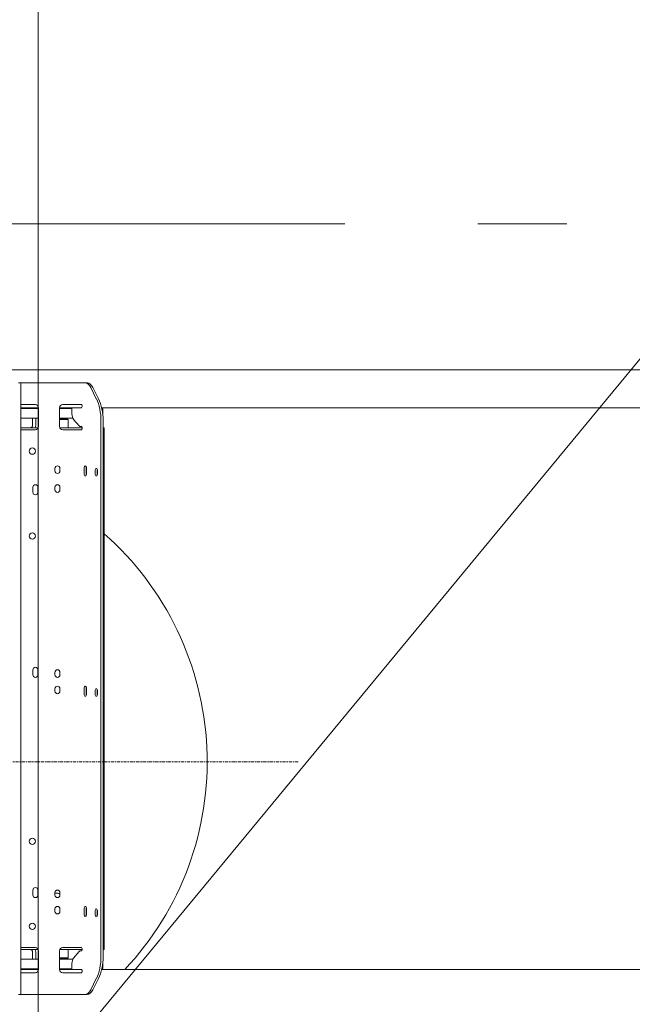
# Model space of a CAD drawing. Header units: millimetres. Extents: x -70269 to 35056, y -51814 to 48966.
# Tile 147 of 220: x -36891 to -35917, y 31540 to 33105. Entities that reach past the tile are written whole.
import ezdxf

# ---------------------------------------------------------------- set-up
doc = ezdxf.new("R2010")
doc.units = ezdxf.units.MM
doc.linetypes.add('DASHDOT', pattern=[1, 0.5, -0.25, 0, -0.25])
doc.linetypes.add('Przerywana podwójnie', pattern=[109.361107, 52.916665, -21.166666, 14.111111, -21.166666])
for name, color, linetype, lineweight, true_color in [('00 - nowa technologia myjni_Nr_pióra__95', 7, 'Continuous', 20, 0x7c7c7c), ('410-K Osie główne_Nr_pióra__95', 7, 'Continuous', 20, 0x7c7c7c), ('Nowe_Drzwi Archicad_Nr_pióra__95', 7, 'Continuous', 20, 0x7c7c7c)]:
    doc.layers.add(name, color=color, linetype=linetype, lineweight=lineweight, true_color=true_color)
doc.layers.add('Nowe_Drzwi Archicad', color=7, linetype='Continuous')
doc.layers.add('XREF', color=8, linetype='Continuous', lineweight=9)

# ---------------------------------------------------------------- blocks, each defined once
blk = doc.blocks.new('Drzwi garażowe_ segmentowe[5]_1')
at = {"layer": 'Nowe_Drzwi Archicad_Nr_pióra__95', "color": 8, "linetype": 'Continuous', "lineweight": 20, "true_color": 0x7c7c7c}
for p, q in [((159.88, 2596.65), (159.88, 3006.64)), ((498.88, 3006.64), (159.88, 2596.65))]:
    blk.add_line(p, q, dxfattribs=at)
blk = doc.blocks.new('parter 2025.10.15')
at = {"layer": '00 - nowa technologia myjni_Nr_pióra__95', "color": 8, "linetype": 'Continuous', "lineweight": 5}
for p, q in [((89.52, 2710.58), (324.47, 2710.58)), ((157.17, 2708.53), (156.77, 2708.53)), ((157.57, 2708.53), (157.17, 2708.53)), ((157.17, 2706.03), (157.17, 2708.53)), ((157.57, 2708.53), (166.31, 2708.53)), ((166.65, 2708.53), (166.31, 2708.53)), ((166.65, 2708.53), (167.37, 2708.53)), ((167.72, 2708.53), (167.37, 2708.53)), ((169.15, 2705.99), (168.25, 2707.79)), ((169.5, 2705.99), (168.6, 2707.79)), ((157.17, 2706.03), (157.17, 2613.83)), ((157.17, 2705.08), (157.57, 2705.08)), ((157.17, 2704.58), (159.97, 2704.58)), ((157.17, 2704.43), (158.75, 2704.43)), ((157.57, 2705.08), (159.47, 2705.08)), ((158.75, 2704.43), (159.97, 2704.43)), ((159.97, 2701.58), (159.97, 2704.58)), ((163.31, 2704.58), (165.73, 2704.58)), ((163.31, 2704.58), (163.31, 2701.58)), ((163.31, 2704.43), (165.27, 2704.43)), ((166.31, 2705.08), (163.81, 2705.08)), ((166.8, 2704.58), (165.27, 2704.58)), ((165.27, 2703.6), (165.27, 2704.58)), ((166.31, 2705.08), (166.65, 2705.08)), ((166.65, 2705.08), (166.8, 2705.08)), ((166.9, 2704.88), (166.9, 2704.78)), ((170, 2704.58), (317.47, 2704.58)), ((170.03, 2704.43), (170.07, 2704.43)), ((170.17, 2703.58), (170.17, 2704.33)), ((157.17, 2702.93), (158.75, 2702.93)), ((158.75, 2702.93), (159.97, 2702.93)), ((159.02, 2701.82), (159.02, 2702.93)), ((159.52, 2702.93), (159.52, 2701.82)), ((163.31, 2702.93), (165.4, 2702.93)), ((163.42, 2702.93), (163.31, 2702.93)), ((163.43, 2702.91), (163.31, 2702.91)), ((163.43, 2702.75), (163.31, 2702.75)), ((163.31, 2702.73), (164.62, 2702.73)), ((163.31, 2702.68), (164.67, 2702.68)), ((164.5, 2702.93), (163.42, 2702.93)), ((164.52, 2702.91), (163.43, 2702.91)), ((164.52, 2702.75), (163.43, 2702.75)), ((164.5, 2702.93), (164.52, 2702.91)), ((164.5, 2702.73), (164.52, 2702.75)), ((164.52, 2702.91), (164.52, 2702.75)), ((164.62, 2702.73), (164.67, 2702.68)), ((164.67, 2701.38), (164.67, 2702.68)), ((165.52, 2702.73), (166.4, 2701.71)), ((169.89, 2702.45), (169.89, 2617.4)), ((170.23, 2702.45), (170.23, 2617.4)), ((157.17, 2701.38), (159.93, 2701.38)), ((157.17, 2701.08), (157.57, 2701.08)), ((157.57, 2701.08), (159.47, 2701.08)), ((163.35, 2701.38), (166.9, 2701.38)), ((163.81, 2701.08), (166.31, 2701.08)), ((166.31, 2701.08), (166.65, 2701.08)), ((166.65, 2701.58), (166.8, 2701.58)), ((166.65, 2701.08), (166.8, 2701.08)), ((166.9, 2701.38), (166.9, 2701.28)), ((170.23, 2701.38), (170.42, 2701.38)), ((170.23, 2700.88), (170.42, 2700.88)), ((170.42, 2700.88), (170.42, 2701.38)), ((170.42, 2700.68), (170.42, 2700.88)), ((170.42, 2698.88), (170.42, 2700.68)), ((170.23, 2697.88), (170.42, 2697.88)), ((170.42, 2697.88), (170.42, 2698.88)), ((170.42, 2697.68), (170.42, 2697.88)), ((170.42, 2622.18), (170.42, 2697.68)), ((162.57, 2694.53), (162.57, 2694.93)), ((163.37, 2694.53), (163.37, 2694.93)), ((167.19, 2694.13), (167.19, 2694.93)), ((167.53, 2694.13), (167.53, 2694.93)), ((167.59, 2694.13), (167.59, 2694.93)), ((168.94, 2694.13), (168.94, 2694.53)), ((169.28, 2694.13), (169.28, 2694.53)), ((169.34, 2694.13), (169.34, 2694.53)), ((170.42, 2695.68), (170.42, 2693.58)), ((159.07, 2691.13), (159.07, 2691.93)), ((159.87, 2691.13), (159.87, 2691.93)), ((162.57, 2691.53), (162.57, 2691.93)), ((163.37, 2691.53), (163.37, 2691.93)), ((159.07, 2662.13), (159.07, 2662.93)), ((159.87, 2662.13), (159.87, 2662.93)), ((162.57, 2662.13), (162.57, 2662.53)), ((163.37, 2662.13), (163.37, 2662.53)), ((162.57, 2659.53), (162.57, 2659.93)), ((163.37, 2659.53), (163.37, 2659.93)), ((167.19, 2659.13), (167.19, 2659.93)), ((167.53, 2659.13), (167.53, 2659.93)), ((167.59, 2659.13), (167.59, 2659.93)), ((168.94, 2659.13), (168.94, 2659.53)), ((169.28, 2659.13), (169.28, 2659.53)), ((169.34, 2659.13), (169.34, 2659.53)), ((159.07, 2627.13), (159.07, 2627.93)), ((159.87, 2627.13), (159.87, 2627.93)), ((162.57, 2627.13), (162.57, 2627.53)), ((163.02, 2627.43), (162.57, 2627.43)), ((162.97, 2627.93), (162.97, 2627.93)), ((163.37, 2627.13), (163.37, 2627.53)), ((170.42, 2624.18), (170.42, 2626.28)), ((162.57, 2624.53), (162.57, 2624.93)), ((163.37, 2624.53), (163.37, 2624.93)), ((167.19, 2624.13), (167.19, 2624.93)), ((167.53, 2624.13), (167.53, 2624.93)), ((167.59, 2624.13), (167.59, 2624.93)), ((168.94, 2624.13), (168.94, 2624.53)), ((169.28, 2624.13), (169.28, 2624.53)), ((169.34, 2624.13), (169.34, 2624.53)), ((170.23, 2621.98), (170.42, 2621.98)), ((170.42, 2621.98), (170.42, 2622.18)), ((170.42, 2620.98), (170.42, 2621.98)), ((170.42, 2620.98), (170.42, 2619.18)), ((170.42, 2618.98), (170.42, 2619.18)), ((157.17, 2618.78), (157.57, 2618.78)), ((159.93, 2618.48), (157.17, 2618.48)), ((157.57, 2618.78), (159.47, 2618.78)), ((159.02, 2618.04), (159.02, 2616.93)), ((159.52, 2616.93), (159.52, 2618.04)), ((159.97, 2615.28), (159.97, 2618.28)), ((163.31, 2618.28), (163.31, 2615.28)), ((166.9, 2618.48), (163.35, 2618.48)), ((164.67, 2618.48), (163.35, 2618.48)), ((166.31, 2618.78), (163.81, 2618.78)), ((164.67, 2618.48), (164.67, 2617.18)), ((166.4, 2618.14), (165.52, 2617.12)), ((166.31, 2618.78), (166.65, 2618.78)), ((166.65, 2618.78), (166.8, 2618.78)), ((166.8, 2618.28), (166.65, 2618.28)), ((166.9, 2618.48), (166.9, 2618.58)), ((170.23, 2618.98), (170.42, 2618.98)), ((170.23, 2618.98), (170.42, 2618.98)), ((170.23, 2618.48), (170.42, 2618.48)), ((170.42, 2618.98), (170.42, 2618.48)), ((159.97, 2616.93), (157.17, 2616.93)), ((164.67, 2617.18), (163.31, 2617.18)), ((164.62, 2617.13), (163.31, 2617.13)), ((163.31, 2617.13), (164.5, 2617.13)), ((163.31, 2617.11), (164.52, 2617.11)), ((163.31, 2616.95), (164.52, 2616.95)), ((165.4, 2616.93), (163.31, 2616.93)), ((164.5, 2617.13), (164.52, 2617.11)), ((164.5, 2616.93), (164.52, 2616.95)), ((164.52, 2616.95), (164.52, 2617.11)), ((164.62, 2617.13), (164.67, 2617.18)), ((165.27, 2615.28), (165.27, 2616.25)), ((170.17, 2616.27), (170.17, 2615.53)), ((159.97, 2615.43), (157.17, 2615.43)), ((157.17, 2615.28), (159.97, 2615.28)), ((157.17, 2614.78), (157.57, 2614.78)), ((157.57, 2614.78), (159.47, 2614.78)), ((165.27, 2615.43), (163.31, 2615.43)), ((163.31, 2615.28), (166.8, 2615.28)), ((163.81, 2614.78), (166.31, 2614.78)), ((165.73, 2615.28), (166.8, 2615.28)), ((166.31, 2614.78), (166.65, 2614.78)), ((166.65, 2614.78), (166.8, 2614.78)), ((166.9, 2614.98), (166.9, 2615.08)), ((170, 2615.28), (317.47, 2615.28)), ((170.07, 2615.43), (170.03, 2615.43)), ((157.17, 2611.33), (157.17, 2613.83)), ((168.25, 2612.06), (169.15, 2613.86)), ((168.6, 2612.06), (169.5, 2613.86)), ((156.77, 2611.33), (157.17, 2611.33)), ((157.17, 2611.33), (157.57, 2611.33)), ((166.31, 2611.33), (157.57, 2611.33)), ((166.31, 2611.33), (166.65, 2611.33)), ((167.37, 2611.33), (166.65, 2611.33)), ((167.71, 2611.33), (167.37, 2611.33))]:
    blk.add_line(p, q, dxfattribs=at)
at = {"layer": '00 - nowa technologia myjni_Nr_pióra__95', "color": 8, "linetype": 'DASHDOT', "lineweight": 5}
blk.add_line((201.24, 2648.33), (75.79, 2648.33), dxfattribs=at)
at = {"layer": '00 - nowa technologia myjni_Nr_pióra__95', "color": 8, "linetype": 'Continuous', "lineweight": 5}
for centre in [(158.97, 2697.68), (158.97, 2684.18), (158.97, 2635.68), (158.97, 2622.18)]:
    blk.add_circle(centre, 0.5, dxfattribs=at)
for centre, radius, start, end in [((159.47, 2704.58), 0.5, 0, 90), ((163.81, 2704.58), 0.5, 90, 180), ((170.07, 2704.33), 0.1, 0, 90), ((158.58, 2701.82), 0.44, 270.4225, 0), ((158.58, 2701.82), 0.94, 332.0908, 0), ((159.47, 2701.58), 0.5, 270, 0), ((163.81, 2701.58), 0.5, 180, 270), ((170.22, 2695.68), 0.2, 0, 85.9603), ((162.97, 2694.93), 0.4, 0, 180), ((162.97, 2694.53), 0.4, 180, 0), ((170.22, 2693.58), 0.2, 274.0397, 0), ((159.47, 2691.93), 0.4, 0, 180), ((162.97, 2691.93), 0.4, 0, 180), ((162.97, 2691.53), 0.4, 180, 0), ((159.47, 2691.13), 0.4, 180, 0), ((138.52, 2648.33), 48.25, 316.7665, 48.6132), ((159.47, 2662.93), 0.4, 0, 180), ((159.47, 2662.13), 0.4, 180, 0), ((162.97, 2662.53), 0.4, 0, 180), ((162.97, 2662.13), 0.4, 180, 0), ((162.97, 2659.93), 0.4, 0, 180), ((162.97, 2659.53), 0.4, 180, 0), ((159.47, 2627.93), 0.4, 0, 180), ((159.47, 2627.13), 0.4, 180, 0), ((162.97, 2627.53), 0.4, 0, 180), ((162.97, 2627.13), 0.4, 180, 0), ((163.02, 2626.98), 0.45, 38.9441, 90), ((170.22, 2626.28), 0.2, 0, 85.9603), ((162.97, 2624.93), 0.4, 0, 180), ((162.97, 2624.53), 0.4, 180, 0), ((170.22, 2624.18), 0.2, 274.0397, 0), ((158.58, 2618.04), 0.44, 0, 90), ((158.58, 2618.04), 0.94, 0, 27.9109), ((159.47, 2618.28), 0.5, 0, 90), ((163.81, 2618.28), 0.5, 90, 180), ((159.47, 2615.28), 0.5, 270, 0), ((163.81, 2615.28), 0.5, 180, 270), ((170.07, 2615.53), 0.1, 270, 0)]:
    blk.add_arc(centre, radius, start, end, dxfattribs=at)
for centre, major_axis, start_param, end_param in [((167.37, 2706.03), (0, 2.5), 5.497787, 6.283185), ((167.71, 2706.03), (0, 2.5), 5.497787, 6.283185), ((167.39, 2702.45), (0, 5), 4.712389, 5.497787), ((167.73, 2702.45), (0, 5), 4.712389, 5.497787), ((166.8, 2704.88), (0, 0.2), 4.712389, 6.283185), ((166.8, 2704.78), (0, 0.2), 3.141593, 4.712389), ((165.77, 2703.6), (0, -1), 4.712389, 5.759587), ((166.65, 2702.58), (0, -1), 5.759587, 6.283185), ((166.8, 2701.38), (0, -0.2), 1.570796, 3.141593), ((166.8, 2701.28), (0, 0.2), 3.141593, 4.712389), ((167.39, 2694.93), (0, 0.4), 0, 1.570796), ((167.39, 2694.93), (0, 0.4), 4.712389, 6.283185), ((167.73, 2694.93), (0, 0.4), 1.046648, 1.570796), ((169.14, 2694.53), (0, 0.4), 0, 1.570796), ((169.14, 2694.53), (0, 0.4), 4.712389, 6.283185), ((169.48, 2694.53), (0, 0.4), 1.046648, 1.570796), ((167.39, 2694.13), (0, 0.4), 1.570796, 3.141593), ((167.39, 2694.13), (0, 0.4), 3.141593, 4.712389), ((167.73, 2694.13), (0, 0.4), 1.570796, 2.094636), ((169.14, 2694.13), (0, 0.4), 1.570796, 3.141593), ((169.14, 2694.13), (0, 0.4), 3.141593, 4.712389), ((169.48, 2694.13), (0, 0.4), 1.570796, 2.094636), ((167.39, 2659.93), (0, 0.4), 0, 1.570796), ((167.39, 2659.93), (0, 0.4), 4.712389, 6.283185), ((167.73, 2659.93), (0, 0.4), 1.046648, 1.570796), ((169.14, 2659.53), (0, 0.4), 0, 1.570796), ((169.14, 2659.53), (0, 0.4), 4.712389, 6.283185), ((167.39, 2659.13), (0, 0.4), 1.570796, 3.141593), ((167.39, 2659.13), (0, 0.4), 3.141593, 4.712389), ((167.73, 2659.13), (0, 0.4), 1.570796, 2.094636), ((169.14, 2659.13), (0, 0.4), 1.570796, 3.141593), ((169.14, 2659.13), (0, 0.4), 3.141593, 4.712389), ((169.48, 2659.53), (0, 0.4), 1.046648, 1.570796), ((169.48, 2659.13), (0, 0.4), 1.570796, 2.094636), ((167.39, 2624.93), (0, 0.4), 0, 1.570796), ((167.39, 2624.13), (0, 0.4), 1.570796, 3.141593), ((167.39, 2624.93), (0, 0.4), 4.712389, 6.283185), ((167.39, 2624.13), (0, 0.4), 3.141593, 4.712389), ((167.73, 2624.93), (0, 0.4), 1.046648, 1.570796), ((167.73, 2624.13), (0, 0.4), 1.570796, 2.094636), ((169.14, 2624.53), (0, 0.4), 0, 1.570796), ((169.14, 2624.13), (0, 0.4), 1.570796, 3.141593), ((169.14, 2624.53), (0, 0.4), 4.712389, 6.283185), ((169.14, 2624.13), (0, 0.4), 3.141593, 4.712389), ((169.48, 2624.53), (0, 0.4), 1.046648, 1.570796), ((169.48, 2624.13), (0, 0.4), 1.570796, 2.094636), ((166.65, 2617.28), (0, -1), 3.141593, 3.665191), ((166.8, 2618.58), (0, 0.2), 4.712389, 6.283185), ((166.8, 2618.48), (0, 0.2), 3.141593, 4.712389), ((165.77, 2616.25), (0, -1), 3.665191, 4.712389), ((167.39, 2617.4), (0, 5), 3.926991, 4.712389), ((167.73, 2617.4), (0, 5), 3.926991, 4.712389), ((166.8, 2615.08), (0, -0.2), 1.570796, 3.141593), ((166.8, 2614.98), (0, 0.2), 3.141593, 4.712389), ((167.37, 2613.83), (0, 2.5), 3.141593, 3.926991), ((167.71, 2613.83), (0, 2.5), 3.141593, 3.926991)]:
    blk.add_ellipse(centre, major_axis=major_axis, ratio=0.5, start_param=start_param, end_param=end_param, dxfattribs=at)
at = {"layer": '410-K Osie główne_Nr_pióra__95', "color": 8, "linetype": 'Przerywana podwójnie', "lineweight": 5}
blk.add_line((-63, 2733.81), (1039.92, 2733.81), dxfattribs=at)
at = {"layer": 'Nowe_Drzwi Archicad', "color": 8, "linetype": 'Continuous', "lineweight": 5}
blk.add_blockref('Drzwi garażowe_ segmentowe[5]_1', (0, 0), dxfattribs=at)

msp = doc.modelspace()

# ---------------------------------------------------------------- block references
at = {"layer": 'XREF', "xscale": 10, "yscale": 10, "zscale": 10}
msp.add_blockref('parter 2025.10.15', (-38460.6, 5442.3), dxfattribs=at)

doc.saveas('drawing.dxf')
